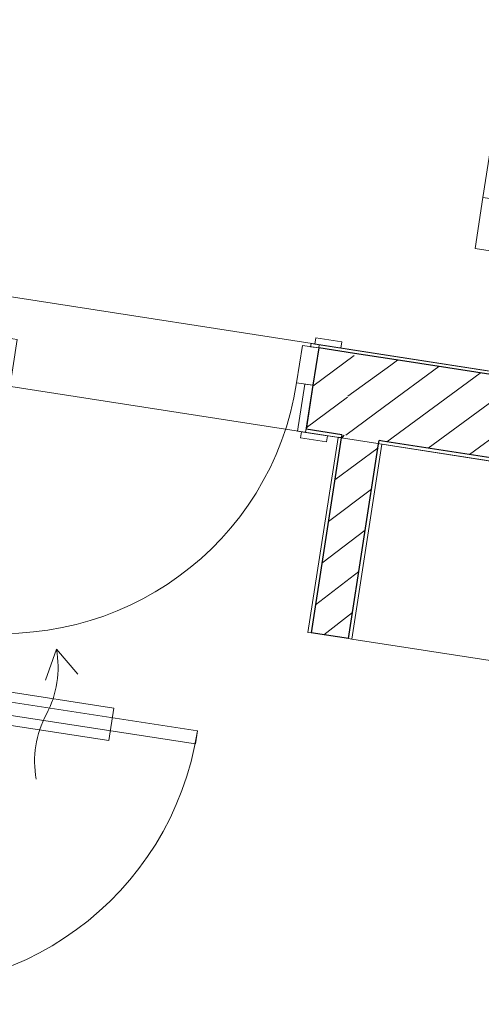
# Model space of a CAD drawing. Header units: metres. Extents: x 5509548 to 5517943, y 5680530 to 5684871.
# Tile 116 of 124: x 5516188.37 to 5516189.77, y 5683290.32 to 5683293.32. Entities that reach past the tile are written whole.
import ezdxf

# ---------------------------------------------------------------- set-up
doc = ezdxf.new("R2010")
doc.units = ezdxf.units.M
for name, color, linetype in [('Nowe_A-Meble-Kuchnia', 7, 'CONTINUOUS'), ('Nowe_A-Strefy-Parter', 7, 'CONTINUOUS'), ('Nowe_A-Ściany-Działowe', 7, 'CONTINUOUS'), ('Nowe_A-Ściany-Wewnętrzne', 7, 'CONTINUOUS'), ('Nowe_Drzwi Archicad', 7, 'CONTINUOUS')]:
    doc.layers.add(name, color=color, linetype=linetype)
for name, color, linetype, lineweight in [('Nowe_A-Meble-Kuchnia_Nr_pióra__4', 7, 'CONTINUOUS', 13), ('Nowe_A-Ściany-Działowe_Nr_pióra__27', 7, 'CONTINUOUS', 25), ('Nowe_A-Ściany-Działowe_Nr_pióra__47', 7, 'CONTINUOUS', 15), ('Nowe_A-Ściany-Wewnętrzne_Nr_pióra__27', 7, 'CONTINUOUS', 25), ('Nowe_A-Ściany-Wewnętrzne_Nr_pióra__47', 7, 'CONTINUOUS', 15), ('Nowe_Drzwi Archicad_Nr_pióra__20', 1, 'CONTINUOUS', 13), ('Nowe_Drzwi Archicad_Nr_pióra__23', 7, 'CONTINUOUS', 15), ('Nowe_Drzwi Archicad_Nr_pióra__27', 7, 'CONTINUOUS', 25), ('Nowe_Drzwi Archicad_Nr_pióra__3', 7, 'CONTINUOUS', 13), ('Nowe_Drzwi Archicad_Nr_pióra__47', 7, 'CONTINUOUS', 15), ('Nowe_Metryczki pomieszczeń Archicada_Nr_pióra__6', 5, 'CONTINUOUS', 13)]:
    doc.layers.add(name, color=color, linetype=linetype, lineweight=lineweight)
doc.layers.add('Nowe_A-Strefy-Parter_Nr_pióra__94', color=7, linetype='CONTINUOUS', lineweight=13, true_color=0xe4ad2c)
doc.styles.add('STYL_AUTOMATYCZNY_1', font='arial.ttf')
pattern_1 = [(0, (0, 0), (0, 86.60254037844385), [0, -50]), (0, (25, 43.30126941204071), (0, 86.60254037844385), [0, -50])]
pattern_2 = [(45, (0, 0), (-63.63960862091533, 63.63960862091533), [])]

# ---------------------------------------------------------------- blocks, each defined once
blk = doc.blocks.new('Korytarz_A0_K-03_34', base_point=(76521.66038206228, -108810.2077947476))
at = {"layer": 'Nowe_Metryczki pomieszczeń Archicada_Nr_pióra__6', "color": 5, "linetype": 'Continuous', "lineweight": 13}
for p, q in [((76198.72038206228, -108574.4932947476), (76844.60038206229, -108574.4932947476)), ((76198.72038206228, -108731.6362947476), (76198.72038206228, -108574.4932947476)), ((76844.60038206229, -108574.4932947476), (76844.60038206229, -108731.6362947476)), ((76844.60038206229, -108731.6362947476), (76198.72038206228, -108731.6362947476)), ((76198.72038206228, -108731.6362947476), (76844.60038206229, -108731.6362947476)), ((76198.72038206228, -108888.7792947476), (76198.72038206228, -108731.6362947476)), ((76844.60038206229, -108731.6362947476), (76844.60038206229, -108888.7792947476)), ((76844.60038206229, -108888.7792947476), (76198.72038206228, -108888.7792947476)), ((76198.72038206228, -108888.7792947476), (76844.60038206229, -108888.7792947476)), ((76198.72038206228, -109045.9222947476), (76198.72038206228, -108888.7792947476)), ((76844.60038206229, -108888.7792947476), (76844.60038206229, -109045.9222947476)), ((76844.60038206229, -109045.9222947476), (76198.72038206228, -109045.9222947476))]:
    blk.add_line(p, q, dxfattribs=at)
at = {"layer": 'Nowe_Metryczki pomieszczeń Archicada_Nr_pióra__6', "color": 5, "lineweight": 13, "char_height": 100, "attachment_point": 1, "style": 'STYL_AUTOMATYCZNY_1'}
for s, insert in [('\\A1;{\\pql;\\pt0,2300;\\fArial|b0|i0|c238|p0;\\W1.000000;A0/K-03\\fArial|b0|i0|c238|p0;\\W1.000000;\\A1{\\H.66x;\\S^  ;}\\fArial|b0|i0|c238|p0;\\W1.000000;\\fArial|b0|i0|c238|p0;\\W1.000000;\\A1{\\H.66x;\\S^  ;}}', (76248.72038206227, -108597.3504365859)), ('\\A1;{\\pql;\\pt0,2300;\\fArial|b0|i0|c238|p0;\\W1.000000;Korytarz\\fArial|b0|i0|c238|p0;\\W1.000000;\\A1{\\H.66x;\\S^  ;}\\fArial|b0|i0|c238|p0;\\W1.000000;\\fArial|b0|i0|c238|p0;\\W1.000000;\\A1{\\H.66x;\\S^  ;}}', (76248.72038206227, -108754.4934365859)), ('\\A1;{\\pql;\\pt0,2300;\\fArial|b0|i0|c238|p0;\\W1.000000;26,96\\fArial|b0|i0|c238|p0;\\W1.000000;\\A1{\\H.66x;\\S^  ;}\\fArial|b0|i0|c238|p0;\\W1.000000; m\\fArial|b0|i0|c238|p0;\\W1.000000;\\A1{\\H.66x;\\S2^  ;}}', (76248.72038206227, -108913.0650079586))]:
    blk.add_mtext(s, dxfattribs=dict(at, insert=insert))
blk = doc.blocks.new('Drzwi 27')
at = {"layer": 'Nowe_Drzwi Archicad_Nr_pióra__23', "color": 7, "linetype": 'Continuous', "lineweight": 15}
for p, q in [((-450, 0), (-500, 0)), ((-500, 0), (-500, -115)), ((-450, -115), (-450, 0)), ((500, 0), (450, 0)), ((450, 0), (450, -115)), ((500, -115), (500, 0)), ((-500, -115), (-450, -115)), ((450, -115), (500, -115))]:
    blk.add_line(p, q, dxfattribs=at)
at = {"layer": 'Nowe_Drzwi Archicad_Nr_pióra__27', "color": 7, "linetype": 'Continuous', "lineweight": 25}
for p, q in [((-500, 0), (-500, 135)), ((-500, 0), (-500, 135)), ((500, 0), (500, 135)), ((500, 0), (500, 135)), ((-500, -115), (-500, 0)), ((-500, -115), (-500, 0)), ((500, -115), (500, 0)), ((500, -115), (500, 0))]:
    blk.add_line(p, q, dxfattribs=at)
at = {"layer": 'Nowe_Drzwi Archicad_Nr_pióra__3', "color": 7, "linetype": 'Continuous', "lineweight": 13}
for p, q in [((409.9999999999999, 0), (409.9999999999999, 899.9999999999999)), ((409.9999999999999, 899.9999999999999), (449.9999999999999, 899.9999999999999)), ((449.9999999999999, 899.9999999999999), (449.9999999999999, 0)), ((-487, 164), (-567, 164)), ((-567, 164), (-567, 145)), ((-487, 145), (-487, 164)), ((567, 164), (487, 164)), ((487, 164), (487, 145)), ((567, 145), (567, 164)), ((-567, 145), (-487, 145)), ((-475, 145), (-500, 145)), ((-500, 145), (-500, 0)), ((-475, 0), (-475, 145)), ((500, 145), (475, 145)), ((475, 145), (475, 0)), ((487, 145), (567, 145)), ((500, 0), (500, 145)), ((-500, 0), (-475, 0)), ((449.9999999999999, 0), (409.9999999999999, 0)), ((475, 0), (500, 0)), ((-475, -115), (-500, -115)), ((-500, -115), (-500, -125)), ((-475, -125), (-475, -115)), ((500, -115), (475, -115)), ((475, -115), (475, -125)), ((500, -125), (500, -115)), ((-487, -125), (-567, -125)), ((-567, -125), (-567, -144)), ((-567, -144), (-487, -144)), ((-500, -125), (-475, -125)), ((-487, -144), (-487, -125)), ((475, -125), (500, -125)), ((567, -125), (487, -125)), ((487, -125), (487, -144)), ((487, -144), (567, -144)), ((567, -144), (567, -125))]:
    blk.add_line(p, q, dxfattribs=at)
blk.add_arc((449.9999999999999, 0), 899.9999999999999, 90, 180, dxfattribs=at)
at = {"layer": 'Nowe_Drzwi Archicad_Nr_pióra__47', "color": 7, "linetype": 'Continuous', "lineweight": 15}
for p, q in [((-500, 145), (-567, 145)), ((-500, 145), (-567, 145)), ((500, 145), (567, 145)), ((500, 145), (567, 145)), ((-500, -125), (-500, -115)), ((-500, -125), (-500, -115)), ((-500, -125), (-500, -115)), ((500, -125), (500, -115)), ((500, -125), (500, -115)), ((500, -125), (500, -115)), ((-500, -125), (-567, -125)), ((-500, -125), (-567, -125)), ((500, -125), (567, -125)), ((500, -125), (567, -125))]:
    blk.add_line(p, q, dxfattribs=at)
blk = doc.blocks.new('Ściana_53', base_point=(70505.0721578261, -109542.5958496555))
at = {"layer": 'Nowe_A-Ściany-Wewnętrzne', "linetype": 'Continuous', "lineweight": 0, "true_color": 0x000000}
h = blk.add_hatch(dxfattribs=at)
h.set_pattern_fill('Tynk', color=18, style=0, pattern_type=2)
h.set_pattern_definition(pattern_1)
h.paths.add_polyline_path([(77870.07224493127, -109407.5958039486), (75775.07223366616, -109407.5958952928), (75775.07223366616, -109417.5958022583), (77870.07224493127, -109417.5958022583)])
h = blk.add_hatch(dxfattribs=at)
h.set_pattern_fill('Bloczki_ceramiczne', color=18, style=0, pattern_type=2)
h.set_pattern_definition(pattern_2)
h.paths.add_polyline_path([(75775.0722529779, -109667.5958520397), (75885.07224493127, -109667.5958520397), (75885.07224493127, -109417.5958571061), (75775.0722529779, -109417.5958571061)])
h = blk.add_hatch(dxfattribs=at)
h.set_pattern_fill('Bloczki_ceramiczne', color=18, style=0, pattern_type=2)
h.set_pattern_definition(pattern_2)
h.paths.add_polyline_path([(75885.07224493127, -109667.5958496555), (76000.07224493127, -109667.5958496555), (76000.07224493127, -109417.5958496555), (75885.07224493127, -109417.5958496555)])
h = blk.add_hatch(dxfattribs=at)
h.set_pattern_fill('Bloczki_ceramiczne', color=18, style=0, pattern_type=2)
h.set_pattern_definition(pattern_2)
h.paths.add_polyline_path([(76000.07224493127, -109667.5958496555), (77870.07224493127, -109667.5958496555), (77870.07224493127, -109417.5958496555), (76000.07224493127, -109417.5958496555)])
h = blk.add_hatch(dxfattribs=at)
h.set_pattern_fill('Tynk', color=18, style=0, pattern_type=2)
h.set_pattern_definition(pattern_1)
h.paths.add_polyline_path([(75775.07224493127, -109667.5958529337), (75775.07224493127, -109677.5958496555), (75885.07224493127, -109677.5958496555), (75885.07224493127, -109667.5958529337)])
h = blk.add_hatch(dxfattribs=at)
h.set_pattern_fill('Tynk', color=18, style=0, pattern_type=2)
h.set_pattern_definition(pattern_1)
h.paths.add_polyline_path([(76000.07224493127, -109677.5958496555), (76010.07224493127, -109677.5958496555), (76010.07224493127, -109667.5958496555), (76000.07224493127, -109667.5958496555)])
h = blk.add_hatch(dxfattribs=at)
h.set_pattern_fill('Tynk', color=18, style=0, pattern_type=2)
h.set_pattern_definition(pattern_1)
h.paths.add_polyline_path([(76010.07224493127, -109677.5958496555), (77870.07224493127, -109677.5958496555), (77870.07224493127, -109667.5958496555), (76010.07224493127, -109667.5958496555)])
at = {"layer": 'Nowe_A-Ściany-Wewnętrzne_Nr_pióra__27', "color": 7, "linetype": 'Continuous', "lineweight": 25}
for p, q in [((75775.07224493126, -109417.5958496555), (75775.07224493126, -109532.5958496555)), ((75885.07224493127, -109417.5958571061), (75775.0722529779, -109417.5958571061)), ((76000.07224493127, -109417.5958496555), (75885.07224493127, -109417.5958496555)), ((77870.07224493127, -109417.5958496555), (76000.07224493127, -109417.5958496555)), ((75775.07224493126, -109532.5958496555), (75775.07224493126, -109667.5958496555)), ((75885.07224493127, -109667.5958529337), (75775.07224493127, -109667.5958529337)), ((75885.07224493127, -109667.5958496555), (75885.07224493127, -109677.5958496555)), ((76010.07224493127, -109667.5958496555), (76000.07224493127, -109667.5958496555)), ((76000.07224493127, -109677.5958496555), (76000.07224493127, -109667.5958496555)), ((77870.07224493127, -109667.5958496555), (76010.07224493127, -109667.5958496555))]:
    blk.add_line(p, q, dxfattribs=at)
at = {"layer": 'Nowe_A-Ściany-Wewnętrzne_Nr_pióra__47', "color": 7, "linetype": 'Continuous', "lineweight": 15}
for p, q in [((75775.07224493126, -109407.5958496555), (75842.07224493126, -109407.5958496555)), ((75775.07224493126, -109407.5958496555), (75775.07224493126, -109417.5958496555)), ((75775.07224493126, -109407.5958496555), (75775.07224493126, -109417.5958496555)), ((75775.07224493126, -109677.5958496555), (75842.07224493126, -109677.5958496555))]:
    blk.add_line(p, q, dxfattribs=at)
at = {"layer": 'Nowe_A-Ściany-Wewnętrzne_Nr_pióra__47', "color": 7, "linetype": 'Continuous', "lineweight": 15, "flags": 128}
for points in [[(77870.07224493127, -109407.5958496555), (75775.07228585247, -109407.5958496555)], [(75775.07219824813, -109677.5958496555), (75885.07224493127, -109677.5958496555)], [(76010.07224493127, -109677.5958496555), (77870.07224493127, -109677.5958496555)]]:
    blk.add_lwpolyline(points, dxfattribs=at)
at = {"layer": 'Nowe_Drzwi Archicad', "color": 7, "linetype": 'Continuous', "lineweight": 13, "zscale": 1000, "rotation": 180}
blk.add_blockref('Drzwi 27', (75275.07224493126, -109532.5958496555), dxfattribs=at)
blk = doc.blocks.new('WSC Drzwi 26_2')
at = {"layer": 'Nowe_Drzwi Archicad_Nr_pióra__20', "color": 1, "linetype": 'Continuous', "lineweight": 13}
for p, q in [((391.9999999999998, 261.9999999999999), (391.9999999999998, 661.9999999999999)), ((391.9999999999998, 661.9999999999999), (491.9999999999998, 661.9999999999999)), ((491.9999999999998, 661.9999999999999), (491.9999999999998, 261.9999999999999)), ((641.9999999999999, 461.9999999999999), (577.0194036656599, 538.0071187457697)), ((641.9999999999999, 461.9999999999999), (543.6860703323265, 443.7262145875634)), ((491.9999999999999, 261.9999999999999), (391.9999999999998, 261.9999999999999))]:
    blk.add_line(p, q, dxfattribs=at)
for centre, start, end in [((341.9999999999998, 744.8427124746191), 250.5287793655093, 289.4712206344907), ((541.9999999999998, 179.1572875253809), 70.52877936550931, 109.4712206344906)]:
    blk.add_arc(centre, 300.0000000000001, start, end, dxfattribs=at)
at = {"layer": 'Nowe_Drzwi Archicad_Nr_pióra__23', "color": 7, "linetype": 'Continuous', "lineweight": 15}
for p, q in [((-462, 0), (-500, 0)), ((-500, 0), (-500, -115)), ((-462, -40), (-462, 0)), ((500, 0), (462, 0)), ((462, 0), (462, -40)), ((500, -115), (500, 0)), ((-450, -40), (-462, -40)), ((-450, -115), (-450, -40)), ((462, -40), (450, -40)), ((450, -40), (450, -115)), ((-500, -115), (-450, -115)), ((450, -115), (500, -115))]:
    blk.add_line(p, q, dxfattribs=at)
at = {"layer": 'Nowe_Drzwi Archicad_Nr_pióra__27', "color": 7, "linetype": 'Continuous', "lineweight": 25}
for p, q in [((-500, 0), (-500, -115)), ((-500, 0), (-500, -115)), ((500, 0), (500, -115)), ((500, 0), (500, -115))]:
    blk.add_line(p, q, dxfattribs=at)
at = {"layer": 'Nowe_Drzwi Archicad_Nr_pióra__3', "color": 7, "linetype": 'Continuous', "lineweight": 13}
for p, q in [((421.9999999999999, 0), (421.9999999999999, 923.9999999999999)), ((421.9999999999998, 923.9999999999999), (461.9999999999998, 923.9999999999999)), ((461.9999999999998, 923.9999999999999), (461.9999999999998, 0)), ((-567, 10), (-567, 29)), ((-567, 29), (-487, 29)), ((-487, 10), (-567, 10)), ((-500, 0), (-500, 10)), ((-500, 10), (-475, 10)), ((-475, 0), (-500, 0)), ((-487, 29), (-487, 10)), ((-475, 10), (-475, 0)), ((461.9999999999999, 0), (421.9999999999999, 0)), ((475, 0), (475, 10)), ((475, 10), (500, 10)), ((500, 0), (475, 0)), ((487, 29), (567, 29)), ((487, 10), (487, 29)), ((567, 10), (487, 10)), ((500, 10), (500, 0)), ((567, 29), (567, 10)), ((-500, -125), (-500, -115)), ((-500, -115), (-475, -115)), ((-475, -115), (-475, -125)), ((475, -125), (475, -115)), ((475, -115), (500, -115)), ((500, -115), (500, -125)), ((-567, -144), (-567, -125)), ((-567, -125), (-487, -125)), ((-487, -144), (-567, -144)), ((-475, -125), (-500, -125)), ((-487, -125), (-487, -144)), ((500, -125), (475, -125)), ((487, -125), (567, -125)), ((487, -144), (487, -125)), ((567, -144), (487, -144)), ((567, -125), (567, -144))]:
    blk.add_line(p, q, dxfattribs=at)
blk.add_arc((461.9999999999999, 0), 923.9999999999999, 90, 180, dxfattribs=at)
at = {"layer": 'Nowe_Drzwi Archicad_Nr_pióra__47', "color": 7, "linetype": 'Continuous', "lineweight": 15}
for p, q in [((-500, 10), (-567, 10)), ((-500, 10), (-567, 10)), ((-500, 10), (-500, 0)), ((-500, 10), (-500, 0)), ((-500, 10), (-500, 0)), ((500, 10), (500, 0)), ((500, 10), (500, 0)), ((500, 10), (500, 0)), ((500, 10), (567, 10)), ((500, 10), (567, 10)), ((-500, -115), (-500, -125)), ((-500, -115), (-500, -125)), ((500, -115), (500, -125)), ((500, -115), (500, -125)), ((-500, -125), (-567, -125)), ((-500, -125), (-567, -125)), ((500, -125), (567, -125)), ((500, -125), (567, -125))]:
    blk.add_line(p, q, dxfattribs=at)
blk = doc.blocks.new('Ściana_56', base_point=(74675.07224493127, -109542.5958496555))
at = {"layer": 'Nowe_Drzwi Archicad', "color": 7, "linetype": 'Continuous', "lineweight": 13, "xscale": -1, "zscale": 1000, "rotation": 270}
blk.add_blockref('WSC Drzwi 26_2', (74665.07224493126, -111087.5958496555), dxfattribs=at)
blk = doc.blocks.new('Ściana_58', base_point=(76010.07224493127, -109542.5958496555))
at = {"layer": 'Nowe_A-Ściany-Działowe', "linetype": 'Continuous', "lineweight": 0, "true_color": 0x000000}
h = blk.add_hatch(dxfattribs=at)
h.set_pattern_fill('Tynk', color=18, style=0, pattern_type=2)
h.set_pattern_definition(pattern_1)
h.paths.add_polyline_path([(75875.07224493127, -109677.5958496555), (75875.07224493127, -110277.5958496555), (75885.07224493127, -110277.5958496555), (75885.07224493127, -109677.5958496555)])
h = blk.add_hatch(dxfattribs=at)
h.set_pattern_fill('Bloczki_ceramiczne', color=18, style=0, pattern_type=2)
h.set_pattern_definition(pattern_2)
h.paths.add_polyline_path([(75885.07224493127, -109677.5958496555), (76000.07224493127, -109677.5958496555), (76000.07224493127, -109667.5958496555), (75885.07224493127, -109667.5958496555)])
h = blk.add_hatch(dxfattribs=at)
h.set_pattern_fill('Bloczki_ceramiczne', color=18, style=0, pattern_type=2)
h.set_pattern_definition(pattern_2)
h.paths.add_polyline_path([(76000.07224493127, -110277.5958496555), (76000.07224493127, -109677.5958496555), (75885.07224493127, -109677.5958496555), (75885.07224493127, -110277.5958496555)])
h = blk.add_hatch(dxfattribs=at)
h.set_pattern_fill('Tynk', color=18, style=0, pattern_type=2)
h.set_pattern_definition(pattern_1)
h.paths.add_polyline_path([(76010.07224493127, -110277.5958496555), (76010.07224493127, -109677.5958496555), (76000.07224493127, -109677.5958496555), (76000.07224493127, -110277.5958496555)])
at = {"layer": 'Nowe_A-Ściany-Działowe_Nr_pióra__27', "color": 7, "linetype": 'Continuous', "lineweight": 25}
for p, q in [((75885.07224493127, -109677.5958496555), (75885.07224493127, -110277.5958496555)), ((76000.07224493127, -110277.5958496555), (76000.07224493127, -109677.5958496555))]:
    blk.add_line(p, q, dxfattribs=at)
at = {"layer": 'Nowe_A-Ściany-Działowe_Nr_pióra__27', "color": 7, "linetype": 'Continuous', "lineweight": 25, "flags": 128}
for points in [[(75885.07224493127, -109677.5958496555), (75875.07224493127, -109677.5958496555)], [(76000.07224493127, -110277.5958496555), (75885.07224493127, -110277.5958496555)]]:
    blk.add_lwpolyline(points, dxfattribs=at)
at = {"layer": 'Nowe_A-Ściany-Działowe_Nr_pióra__47', "color": 7, "linetype": 'Continuous', "lineweight": 15, "flags": 128}
for points in [[(75875.07224493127, -109677.5958496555), (75875.07224493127, -110277.5958496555)], [(76010.07224493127, -110277.5958496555), (76010.07224493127, -109677.5958496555)], [(75885.07224493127, -110277.5958496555), (75875.07224493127, -110277.5958496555)], [(76010.07224493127, -110277.5958496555), (76000.07224493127, -110277.5958496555)]]:
    blk.add_lwpolyline(points, dxfattribs=at)
at = {"layer": 'Nowe_A-Ściany-Wewnętrzne_Nr_pióra__27', "color": 7, "linetype": 'Continuous', "lineweight": 25}
for p, q in [((75885.07224493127, -109667.5958496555), (75885.07224493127, -109677.5958496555)), ((76000.07224493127, -109677.5958496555), (76000.07224493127, -109667.5958496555))]:
    blk.add_line(p, q, dxfattribs=at)
blk = doc.blocks.new('Szafka stojąca szufladowa 24_4')
at = {"layer": 'Nowe_A-Meble-Kuchnia_Nr_pióra__4', "color": 7, "linetype": 'Continuous', "lineweight": 13}
for p, q in [((0, 600.0000000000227), (579.9999999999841, 600.0000000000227)), ((0, 0), (579.9999999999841, 0))]:
    blk.add_line(p, q, dxfattribs=at)

msp = doc.modelspace()

# ---------------------------------------------------------------- linework, layer by layer
at = {"layer": 'Nowe_A-Strefy-Parter_Nr_pióra__94', "color": 42, "linetype": 'Continuous', "lineweight": 13, "true_color": 0xe4ad2c, "flags": 128}
for points in [[(5516184.482423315, 5683294.925586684), (5516184.201949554, 5683293.117207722), (5516198.757918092, 5683290.859623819), (5516199.038391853, 5683292.668002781)], [(5516187.819143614, 5683290.112318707), (5516187.601630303, 5683288.70988272), (5516188.095722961, 5683288.633250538), (5516188.07503225, 5683288.499845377), (5516187.580939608, 5683288.576477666), (5516187.039794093, 5683285.087394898), (5516190.197045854, 5683284.597715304), (5516190.781749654, 5683288.367643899), (5516190.18874286, 5683288.459617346), (5516190.209433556, 5683288.593022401), (5516190.802344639, 5683288.501063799), (5516191.247662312, 5683291.371728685), (5516190.585589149, 5683291.474414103), (5516190.643063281, 5683291.84498357), (5516188.147895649, 5683292.231976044), (5516187.839834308, 5683290.245723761)]]:
    msp.add_lwpolyline(points, close=True, dxfattribs=at)

# ---------------------------------------------------------------- block references
at = {"layer": 'Nowe_A-Meble-Kuchnia', "color": 7, "linetype": 'Continuous', "lineweight": 13, "xscale": -0.001, "yscale": 0.001, "rotation": 351.1838518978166}
msp.add_blockref('Szafka stojąca szufladowa 24_4', (5516189.948311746, 5683291.345563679), dxfattribs=at)
at = {"layer": 'Nowe_A-Strefy-Parter', "color": 5, "linetype": 'Continuous', "lineweight": 13, "xscale": 0.001, "yscale": 0.001, "zscale": 0.001, "rotation": 351.1838518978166}
msp.add_blockref('Korytarz_A0_K-03_34', (5516190.105606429, 5683292.806099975), dxfattribs=at)
at = {"layer": 'Nowe_A-Ściany-Działowe', "color": 7, "lineweight": 25, "xscale": 0.001, "yscale": 0.001, "zscale": 0.001, "rotation": 351.1838518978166}
for name, p in [('Ściana_56', (5516188.168586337, 5683292.36538105)), ('Ściana_58', (5516189.487813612, 5683292.160773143))]:
    msp.add_blockref(name, p, dxfattribs=at)
at = {"layer": 'Nowe_A-Ściany-Wewnętrzne', "color": 7, "lineweight": 25, "xscale": 0.001, "yscale": 0.001, "zscale": 0.001, "rotation": 351.1838518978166}
msp.add_blockref('Ściana_53', (5516184.047853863, 5683293.004493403), dxfattribs=at)

doc.saveas('drawing.dxf')
